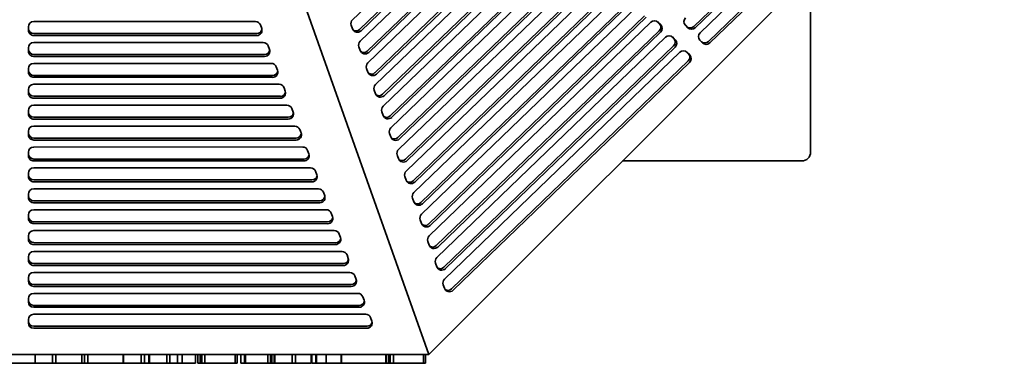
# Model space of a CAD drawing. Header units: millimetres. Extents: x 279 to 1400, y 31 to 1157.
# Tile 5 of 15: x 839 to 1400, y 31 to 227. Entities that reach past the tile are written whole.
import ezdxf

# ---------------------------------------------------------------- set-up
doc = ezdxf.new("R2010")
doc.units = ezdxf.units.MM
doc.header["$LTSCALE"] = 4
doc.layers.add('Krawędzie widoczne(ISO)', color=7, linetype='Continuous', lineweight=35, true_color=0x262659)

msp = doc.modelspace()

# ---------------------------------------------------------------- linework, layer by layer
at = {"layer": 'Krawędzie widoczne(ISO)'}
for p, q in [((1072.17, 36.01), (906.28, 503.74)), ((1400.5, 364.34), (1072.17, 36.01)), ((1354.4, 349.52), (1223.36, 223.22)), ((1355.21, 348.72), (1224.17, 222.41)), ((1226.93, 219.55), (1361.21, 348.98)), ((1366.57, 344.69), (1231.64, 214.63)), ((1367.38, 343.89), (1232.44, 213.83)), ((1028.62, 227.07), (1116.17, 311.45)), ((1120.88, 306.53), (1032.68, 221.52)), ((1121.69, 305.73), (1033.49, 220.72)), ((1033, 214.73), (1124.44, 302.87)), ((1129.15, 297.95), (1037.06, 209.18)), ((1037.37, 202.39), (1132.71, 294.28)), ((1129.96, 297.14), (1037.86, 208.38)), ((1137.42, 289.36), (1041.43, 196.84)), ((1138.23, 288.56), (1042.24, 196.04)), ((1041.75, 190.05), (1140.99, 285.7)), ((1145.7, 280.78), (1045.81, 184.5)), ((1046.13, 177.71), (1149.26, 277.11)), ((1146.5, 279.97), (1046.61, 183.7)), ((1153.97, 272.19), (1050.19, 172.16)), ((1154.77, 271.39), (1050.99, 171.36)), ((1050.5, 165.37), (1157.53, 268.52)), ((1162.24, 263.6), (1054.56, 159.82)), ((1054.88, 153.02), (1165.8, 259.94)), ((1163.04, 262.8), (1055.37, 159.02)), ((1170.51, 255.02), (1058.94, 147.48)), ((1171.31, 254.21), (1059.74, 146.67)), ((1290, 151.51), (1290, 253.84)), ((1059.24, 140.72), (1174.05, 251.38)), ((1178.76, 246.46), (1063.3, 135.17)), ((1063.62, 128.38), (1182.32, 242.79)), ((1179.56, 245.65), (1064.11, 134.37)), ((1187.03, 237.87), (1067.68, 122.83)), ((1187.83, 237.07), (1068.48, 122.03)), ((1067.99, 116.04), (1190.59, 234.2)), ((846.72, 225.99), (973.24, 225.99)), ((1195.3, 229.29), (1072.05, 110.49)), ((1072.37, 103.7), (1198.86, 225.62)), ((1196.11, 228.48), (1072.86, 109.69)), ((1202.83, 225.79), (1203.66, 224.93)), ((1203.09, 225.55), (1204.47, 224.12)), ((843.72, 221.02), (843.72, 223.01)), ((973.99, 219.12), (846.72, 219.13)), ((976.05, 224.05), (976.8, 222.06)), ((1028.6, 221.85), (1027.87, 223.91)), ((1203.57, 220.7), (1076.43, 98.15)), ((1204.38, 219.9), (1077.23, 97.35)), ((1219.94, 222.48), (1218.56, 223.91)), ((973.99, 218.03), (846.72, 218.04)), ((846.72, 214.07), (977.73, 214.06)), ((1076.74, 91.36), (1207.13, 217.03)), ((1211.1, 217.21), (1211.94, 216.34)), ((1211.36, 216.97), (1212.74, 215.54)), ((1228.21, 213.89), (1226.83, 215.32)), ((843.72, 209.1), (843.72, 211.08)), ((980.54, 212.12), (981.29, 210.13)), ((1032.98, 209.51), (1032.25, 211.57)), ((1211.84, 212.11), (1080.8, 85.81)), ((1081.12, 79.01), (1215.41, 208.45)), ((1212.65, 211.31), (1081.61, 85.01)), ((1219.37, 208.62), (1220.21, 207.76)), ((1219.63, 208.38), (1221.01, 206.95)), ((978.48, 207.2), (846.72, 207.2)), ((978.48, 206.11), (846.72, 206.11)), ((1220.12, 203.53), (1085.18, 73.47)), ((1220.92, 202.72), (1085.98, 72.66)), ((843.72, 197.17), (843.72, 199.16)), ((846.72, 202.14), (982.23, 202.13)), ((985.04, 200.19), (985.78, 198.2)), ((1037.35, 197.17), (1036.62, 199.23)), ((982.97, 195.27), (846.72, 195.28)), ((982.97, 194.18), (846.72, 194.19)), ((843.72, 185.24), (843.72, 187.23)), ((846.72, 190.21), (986.72, 190.2)), ((989.53, 188.26), (990.28, 186.28)), ((1041.73, 184.83), (1041, 186.88)), ((987.47, 183.34), (846.72, 183.35)), ((987.47, 182.25), (846.72, 182.26)), ((843.72, 173.31), (843.72, 175.3)), ((846.72, 178.28), (991.21, 178.27)), ((994.02, 176.34), (994.77, 174.35)), ((1046.1, 172.49), (1045.37, 174.54)), ((991.96, 171.41), (846.72, 171.42)), ((991.96, 170.32), (846.72, 170.33)), ((843.72, 161.38), (843.72, 163.37)), ((846.72, 166.35), (995.7, 166.34)), ((998.51, 164.41), (999.26, 162.42)), ((996.45, 159.48), (846.72, 159.49)), ((996.45, 158.39), (846.72, 158.4)), ((1050.48, 160.15), (1049.75, 162.2)), ((846.72, 154.43), (1000.2, 154.42)), ((1003.01, 152.48), (1003.76, 150.49)), ((843.72, 149.46), (843.72, 151.44)), ((1000.95, 147.55), (846.72, 147.56)), ((1000.95, 146.46), (846.72, 146.47)), ((1054.85, 147.81), (1054.13, 149.86)), ((1285, 146.51), (1182.67, 146.51)), ((846.72, 142.5), (1004.69, 142.49)), ((1007.5, 140.55), (1008.25, 138.56)), ((843.72, 137.53), (843.72, 139.51)), ((1005.44, 135.63), (846.72, 135.63)), ((1059.22, 135.5), (1058.49, 137.56)), ((1005.44, 134.53), (846.72, 134.54)), ((846.72, 130.57), (1009.18, 130.56)), ((843.72, 125.6), (843.72, 127.59)), ((1009.93, 123.7), (846.72, 123.71)), ((1011.99, 128.62), (1012.74, 126.63)), ((1063.59, 123.16), (1062.86, 125.22)), ((1009.93, 122.61), (846.72, 122.62)), ((846.72, 118.64), (1013.68, 118.63)), ((843.72, 113.67), (843.72, 115.66)), ((1016.49, 116.69), (1017.23, 114.71)), ((1067.97, 110.82), (1067.24, 112.87)), ((1014.42, 111.77), (846.72, 111.78)), ((1014.42, 110.68), (846.72, 110.69)), ((843.72, 101.74), (843.72, 103.73)), ((846.72, 106.71), (1018.17, 106.7)), ((1020.98, 104.77), (1021.73, 102.78)), ((1018.92, 99.84), (846.72, 99.85)), ((1018.92, 98.75), (846.72, 98.76)), ((1072.35, 98.48), (1071.62, 100.53)), ((843.72, 89.81), (843.72, 91.8)), ((846.72, 94.78), (1022.66, 94.77)), ((1025.47, 92.84), (1026.22, 90.85)), ((1023.41, 87.91), (846.72, 87.92)), ((1023.41, 86.82), (846.72, 86.83)), ((1076.72, 86.14), (1075.99, 88.19)), ((843.72, 77.87), (843.72, 79.86)), ((846.72, 82.84), (1027.15, 82.84)), ((1029.96, 80.91), (1030.71, 78.92)), ((1027.9, 75.98), (846.72, 75.98)), ((1027.9, 74.89), (846.72, 74.89)), ((1081.1, 73.8), (1080.37, 75.85)), ((843.72, 65.95), (843.72, 67.93)), ((846.72, 70.92), (1031.65, 70.92)), ((1034.46, 68.98), (1035.21, 66.99)), ((1032.4, 64.05), (846.72, 64.05)), ((1032.4, 62.96), (846.72, 62.96)), ((846.72, 58.99), (1036.14, 58.99)), ((1038.95, 57.05), (1039.7, 55.06)), ((843.72, 54.02), (843.72, 56.01)), ((1036.89, 52.13), (846.72, 52.13)), ((1036.89, 51.04), (846.72, 51.04)), ((1072.17, 36.01), (607.83, 36.01)), ((847.56, 31.01), (847.56, 36.01)), ((857.5, 31.01), (857.5, 36.01)), ((859.36, 31.01), (859.36, 36.01)), ((874.13, 31.01), (874.13, 36.01)), ((874.2, 31.01), (874.2, 36.01)), ((875.67, 31.01), (875.67, 36.01)), ((877.69, 31.01), (877.69, 36.01)), ((897.69, 31.01), (897.69, 36.01)), ((897.95, 31.01), (897.95, 36.01)), ((908.09, 31.01), (908.09, 36.01)), ((909.92, 31.01), (909.92, 36.01)), ((912.46, 31.01), (912.46, 36.01)), ((912.73, 31.01), (912.73, 36.01)), ((922.69, 31.01), (922.69, 36.01)), ((924.46, 31.01), (924.46, 36.01)), ((928.67, 31.01), (928.67, 36.01)), ((931.45, 31.01), (931.45, 36.01)), ((938.94, 31.01), (938.94, 36.01)), ((940.28, 31.01), (940.28, 36.01)), ((941.71, 31.01), (941.71, 36.01)), ((942.66, 31.01), (942.66, 36.01)), ((944.43, 31.01), (944.43, 36.01)), ((961.71, 31.01), (961.71, 36.01)), ((962.79, 31.01), (962.79, 36.01)), ((964.98, 31.01), (964.98, 36.01)), ((967.04, 31.01), (967.04, 36.01)), ((967.6, 31.01), (967.6, 36.01)), ((980.24, 31.01), (980.24, 36.01)), ((981.84, 31.01), (981.84, 36.01)), ((982.63, 31.01), (982.63, 36.01)), ((984, 31.01), (984, 36.01)), ((984.26, 31.01), (984.26, 36.01)), ((994.13, 31.01), (994.13, 36.01)), ((996.09, 31.01), (996.09, 36.01)), ((1004.95, 31.01), (1004.95, 36.01)), ((1005.37, 31.01), (1005.37, 36.01)), ((1007.73, 31.01), (1007.73, 36.01)), ((1008.12, 31.01), (1008.12, 36.01)), ((1013.51, 31.01), (1013.51, 36.01)), ((1022.17, 31.01), (1022.17, 36.01)), ((1022.3, 31.01), (1022.3, 36.01)), ((1047.56, 31.01), (1047.56, 36.01)), ((1047.76, 31.01), (1047.76, 36.01)), ((1049.2, 31.01), (1049.2, 36.01)), ((1050.14, 31.01), (1050.14, 36.01)), ((1051.91, 31.01), (1051.91, 36.01)), ((1069.2, 31.01), (1069.2, 36.01)), ((1070.28, 31.01), (1070.28, 36.01)), ((847.56, 31.01), (827.99, 31.01)), ((857.5, 31.01), (847.56, 31.01)), ((859.36, 31.01), (857.5, 31.01)), ((861.39, 31.01), (859.36, 31.01)), ((870.18, 31.01), (861.39, 31.01)), ((874.13, 31.01), (870.18, 31.01)), ((874.2, 31.01), (874.13, 31.01)), ((875.67, 31.01), (874.2, 31.01)), ((877.69, 31.01), (875.67, 31.01)), ((893.74, 31.01), (877.69, 31.01)), ((897.69, 31.01), (893.74, 31.01)), ((897.95, 31.01), (897.69, 31.01)), ((908.09, 31.01), (897.95, 31.01)), ((909.92, 31.01), (908.09, 31.01)), ((910.54, 31.01), (909.92, 31.01)), ((912.46, 31.01), (910.54, 31.01)), ((912.73, 31.01), (912.46, 31.01)), ((922.69, 31.01), (912.73, 31.01)), ((924.46, 31.01), (922.69, 31.01)), ((928.67, 31.01), (924.46, 31.01)), ((931.45, 31.01), (928.67, 31.01)), ((938.94, 31.01), (931.45, 31.01)), ((941.71, 31.01), (940.28, 31.01)), ((942.66, 31.01), (941.71, 31.01)), ((944.43, 31.01), (942.66, 31.01)), ((953.25, 31.01), (944.43, 31.01)), ((957.73, 31.01), (953.25, 31.01)), ((959.85, 31.01), (957.73, 31.01)), ((961.71, 31.01), (959.85, 31.01)), ((962.79, 31.01), (961.71, 31.01)), ((965.8, 31.01), (964.98, 31.01)), ((967.04, 31.01), (965.8, 31.01)), ((967.6, 31.01), (967.04, 31.01)), ((980.24, 31.01), (967.6, 31.01)), ((981.84, 31.01), (980.24, 31.01)), ((982.63, 31.01), (981.84, 31.01)), ((984, 31.01), (982.63, 31.01)), ((984.26, 31.01), (984, 31.01)), ((994.13, 31.01), (984.26, 31.01)), ((996.09, 31.01), (994.13, 31.01)), ((998.9, 31.01), (996.09, 31.01)), ((1002.24, 31.01), (998.9, 31.01)), ((1004.95, 31.01), (1002.24, 31.01)), ((1005.93, 31.01), (1005.37, 31.01)), ((1007.73, 31.01), (1005.93, 31.01)), ((1008.12, 31.01), (1007.73, 31.01)), ((1013.51, 31.01), (1008.12, 31.01)), ((1017.82, 31.01), (1013.51, 31.01)), ((1022.17, 31.01), (1017.82, 31.01)), ((1042.53, 31.01), (1022.3, 31.01)), ((1047.56, 31.01), (1042.53, 31.01)), ((1049.2, 31.01), (1047.76, 31.01)), ((1050.14, 31.01), (1049.2, 31.01)), ((1051.91, 31.01), (1050.14, 31.01)), ((1060.73, 31.01), (1051.91, 31.01)), ((1065.21, 31.01), (1060.73, 31.01)), ((1067.33, 31.01), (1065.21, 31.01)), ((1069.2, 31.01), (1067.33, 31.01)), ((1070.28, 31.01), (1069.2, 31.01))]:
    msp.add_line(p, q, dxfattribs=at)
msp.add_arc((1285, 151.51), 5, 270, 0, dxfattribs=at)
for centre, major_axis, ratio, start_param, end_param in [((846.72, 223.01), (-3, 0), 0.994037, 4.712326, 6.283122), ((973.24, 223), (3, 0), 0.994037, 0.358184, 1.570733), ((1030.69, 224.92), (2.12, 2.12), 0.993506, 1.552272, 2.699469), ((1200.93, 223.47), (2.12, 2.12), 0.993506, 6.264661, 7.835457), ((1201.5, 222.85), (2.12, 2.12), 0.993506, 4.693865, 6.264661), ((1220.72, 225.99), (-2.12, -2.12), 0.993506, 4.693865, 6.264661), ((846.72, 222.11), (-3, 0), 0.994037, 0.00672, 1.570733), ((846.72, 221.02), (-3, 0), 0.994037, 6.283122, 7.853919), ((973.99, 221.02), (3, 0), 0.994037, 4.712326, 6.641369), ((973.99, 222.11), (3, 0), 0.994037, 4.712326, 6.099324), ((1031.42, 222.87), (-2.12, -2.12), 0.993506, 5.841061, 7.835457), ((1030.61, 223.67), (-2.12, -2.12), 0.993506, 0.192044, 1.552272), ((1202.31, 222.04), (2.12, 2.12), 0.993506, 4.693865, 6.264661), ((1221.3, 225.36), (-2.12, -2.12), 0.993506, 0.100465, 1.552272), ((1222.1, 224.56), (-2.12, -2.12), 0.993506, 6.264661, 7.835457), ((1228.99, 217.4), (-2.12, -2.12), 0.993506, 4.693865, 6.264661), ((846.72, 211.08), (-3, 0), 0.994037, 4.712326, 6.283122), ((977.73, 211.08), (3, 0), 0.994037, 0.358184, 1.570733), ((1035.07, 212.58), (2.12, 2.12), 0.993506, 1.552272, 2.699469), ((1209.2, 214.89), (2.12, 2.12), 0.993506, 6.264661, 7.835457), ((1209.78, 214.26), (2.12, 2.12), 0.993506, 4.693865, 6.264661), ((1210.58, 213.46), (2.12, 2.12), 0.993506, 4.693865, 6.264661), ((1229.57, 216.78), (-2.12, -2.12), 0.993506, 0.100465, 1.552272), ((1230.37, 215.97), (-2.12, -2.12), 0.993506, 6.264661, 7.835457), ((846.72, 210.19), (-3, 0), 0.994037, 0.00672, 1.570733), ((846.72, 209.1), (-3, 0), 0.994037, 6.283122, 7.853919), ((978.48, 209.09), (3, 0), 0.994037, 4.712326, 6.641369), ((978.48, 210.18), (3, 0), 0.994037, 4.712326, 6.099324), ((1035.79, 210.53), (-2.12, -2.12), 0.993506, 5.841061, 7.835457), ((1034.99, 211.33), (-2.12, -2.12), 0.993506, 0.192044, 1.552272), ((1217.47, 206.3), (2.12, 2.12), 0.993506, 6.264661, 7.835457), ((1039.44, 200.24), (2.12, 2.12), 0.993506, 1.552272, 2.699469), ((1218.05, 205.67), (2.12, 2.12), 0.993506, 4.693865, 6.264661), ((1218.85, 204.87), (2.12, 2.12), 0.993506, 4.693865, 6.264661), ((846.72, 199.16), (-3, 0), 0.994037, 4.712326, 6.283122), ((846.72, 198.26), (-3, 0), 0.994037, 0.00672, 1.570733), ((846.72, 197.17), (-3, 0), 0.994037, 6.283122, 7.853919), ((982.23, 199.15), (3, 0), 0.994037, 0.358184, 1.570733), ((982.98, 197.16), (3, 0), 0.994037, 4.712326, 6.641369), ((982.98, 198.25), (3, 0), 0.994037, 4.712326, 6.099324), ((1040.17, 198.18), (-2.12, -2.12), 0.993506, 5.841061, 7.835457), ((1039.37, 198.99), (-2.12, -2.12), 0.993506, 0.192044, 1.552272), ((846.72, 187.23), (-3, 0), 0.994037, 4.712326, 6.283122), ((846.72, 186.33), (-3, 0), 0.994037, 0.00672, 1.570733), ((986.72, 187.22), (3, 0), 0.994037, 0.358184, 1.570733), ((987.47, 185.23), (3, 0), 0.994037, 4.712326, 6.641369), ((987.47, 186.32), (3, 0), 0.994037, 4.712326, 6.099324), ((1043.82, 187.9), (2.12, 2.12), 0.993506, 1.552272, 2.699469), ((846.72, 185.24), (-3, 0), 0.994037, 6.283122, 7.853919), ((1044.55, 185.84), (-2.12, -2.12), 0.993506, 5.841061, 7.835457), ((1043.74, 186.65), (-2.12, -2.12), 0.993506, 0.192044, 1.552272), ((846.72, 175.3), (-3, 0), 0.994037, 4.712326, 6.283122), ((846.72, 174.4), (-3, 0), 0.994037, 0.00672, 1.570733), ((991.21, 175.29), (3, 0), 0.994037, 0.358184, 1.570733), ((991.96, 173.3), (3, 0), 0.994037, 4.712326, 6.641369), ((1048.19, 175.56), (2.12, 2.12), 0.993506, 1.552272, 2.699469), ((846.72, 173.31), (-3, 0), 0.994037, 6.283122, 7.853919), ((991.96, 174.39), (3, 0), 0.994037, 4.712326, 6.099324), ((1048.92, 173.5), (-2.12, -2.12), 0.993506, 5.841061, 7.835457), ((1048.12, 174.31), (-2.12, -2.12), 0.993506, 0.192044, 1.552272), ((846.72, 163.37), (-3, 0), 0.994037, 4.712326, 6.283122), ((995.7, 163.36), (3, 0), 0.994037, 0.358184, 1.570733), ((1052.57, 163.22), (2.12, 2.12), 0.993506, 1.552272, 2.699469), ((846.72, 162.47), (-3, 0), 0.994037, 0.00672, 1.570733), ((846.72, 161.38), (-3, 0), 0.994037, 6.283122, 7.853919), ((996.45, 161.37), (3, 0), 0.994037, 4.712326, 6.641369), ((996.45, 162.46), (3, 0), 0.994037, 4.712326, 6.099324), ((1053.3, 161.16), (-2.12, -2.12), 0.993506, 5.841061, 7.835457), ((1052.49, 161.97), (-2.12, -2.12), 0.993506, 0.192044, 1.552272), ((846.72, 151.44), (-3, 0), 0.994037, 4.712326, 6.283122), ((1000.2, 151.43), (3, 0), 0.994037, 0.358184, 1.570733), ((1056.94, 150.88), (2.12, 2.12), 0.993506, 1.552272, 2.699469), ((846.72, 150.55), (-3, 0), 0.994037, 0.00672, 1.570733), ((846.72, 149.46), (-3, 0), 0.994037, 6.283122, 7.853919), ((1000.95, 149.45), (3, 0), 0.994037, 4.712326, 6.641369), ((1000.95, 150.54), (3, 0), 0.994037, 4.712326, 6.099324), ((1057.67, 148.82), (-2.12, -2.12), 0.993506, 5.841061, 7.835457), ((1056.87, 149.63), (-2.12, -2.12), 0.993506, 0.192044, 1.552272), ((846.72, 139.51), (-3, 0), 0.994037, 4.712326, 6.283122), ((1004.69, 139.5), (3, 0), 0.994037, 0.358184, 1.570733), ((1061.31, 138.57), (2.12, 2.12), 0.993506, 1.552272, 2.699469), ((846.72, 138.62), (-3, 0), 0.994037, 0.00672, 1.570733), ((846.72, 137.53), (-3, 0), 0.994037, 6.283122, 7.853919), ((1005.44, 137.52), (3, 0), 0.994037, 4.712326, 6.641369), ((1005.44, 138.61), (3, 0), 0.994037, 4.712326, 6.099324), ((1062.04, 136.52), (-2.12, -2.12), 0.993506, 5.841061, 7.835457), ((1061.23, 137.32), (-2.12, -2.12), 0.993506, 0.192044, 1.552272), ((846.72, 127.59), (-3, 0), 0.994037, 4.712326, 6.283122), ((1009.18, 127.58), (3, 0), 0.994037, 0.358184, 1.570733), ((846.72, 126.69), (-3, 0), 0.994037, 0.00672, 1.570733), ((846.72, 125.6), (-3, 0), 0.994037, 6.283122, 7.853919), ((1009.93, 125.59), (3, 0), 0.994037, 4.712326, 6.641369), ((1009.93, 126.68), (3, 0), 0.994037, 4.712326, 6.099324), ((1065.68, 126.23), (2.12, 2.12), 0.993506, 1.552272, 2.699469), ((846.72, 115.66), (-3, 0), 0.994037, 4.712326, 6.283122), ((1013.68, 115.65), (3, 0), 0.994037, 0.358184, 1.570733), ((1066.41, 124.17), (-2.12, -2.12), 0.993506, 5.841061, 7.835457), ((1065.61, 124.98), (-2.12, -2.12), 0.993506, 0.192044, 1.552272), ((846.72, 114.76), (-3, 0), 0.994037, 0.00672, 1.570733), ((846.72, 113.67), (-3, 0), 0.994037, 6.283122, 7.853919), ((1014.42, 113.66), (3, 0), 0.994037, 4.712326, 6.641369), ((1014.42, 114.75), (3, 0), 0.994037, 4.712326, 6.099324), ((1070.06, 113.89), (2.12, 2.12), 0.993506, 1.552272, 2.699469), ((1070.79, 111.83), (-2.12, -2.12), 0.993506, 5.841061, 7.835457), ((1069.98, 112.64), (-2.12, -2.12), 0.993506, 0.192044, 1.552272), ((846.72, 103.73), (-3, 0), 0.994037, 4.712326, 6.283122), ((846.72, 102.83), (-3, 0), 0.994037, 0.00672, 1.570733), ((846.72, 101.74), (-3, 0), 0.994037, 6.283122, 7.853919), ((1018.17, 103.72), (3, 0), 0.994037, 0.358184, 1.570733), ((1018.92, 101.73), (3, 0), 0.994037, 4.712326, 6.641369), ((1018.92, 102.82), (3, 0), 0.994037, 4.712326, 6.099324), ((1074.44, 101.55), (2.12, 2.12), 0.993506, 1.552272, 2.699469), ((1075.16, 99.49), (-2.12, -2.12), 0.993506, 5.841061, 7.835457), ((1074.36, 100.3), (-2.12, -2.12), 0.993506, 0.192044, 1.552272), ((846.72, 91.8), (-3, 0), 0.994037, 4.712326, 6.283122), ((846.72, 90.9), (-3, 0), 0.994037, 0.00672, 1.570733), ((1022.66, 91.79), (3, 0), 0.994037, 0.358184, 1.570733), ((1023.41, 89.8), (3, 0), 0.994037, 4.712326, 6.641369), ((1023.41, 90.89), (3, 0), 0.994037, 4.712326, 6.099324), ((1078.81, 89.21), (2.12, 2.12), 0.993506, 1.552272, 2.699469), ((846.72, 89.81), (-3, 0), 0.994037, 6.283122, 7.853919), ((1079.54, 87.15), (-2.12, -2.12), 0.993506, 5.841061, 7.835457), ((1078.74, 87.96), (-2.12, -2.12), 0.993506, 0.192044, 1.552272), ((846.72, 79.86), (-3, 0), 0.994037, 4.712389, 6.283185), ((846.72, 78.96), (-3, 0), 0.994037, 0, 1.570796), ((1027.15, 79.86), (3, 0), 0.994037, 0.358184, 1.570796), ((1027.9, 77.87), (3, 0), 0.994037, 4.712389, 6.641369), ((1083.19, 76.87), (2.12, 2.12), 0.993506, 1.552272, 2.699469), ((846.72, 77.87), (-3, 0), 0.994037, 0, 1.570796), ((1027.9, 78.96), (3, 0), 0.994037, 4.712389, 6.099324), ((1083.92, 74.81), (-2.12, -2.12), 0.993506, 5.841061, 7.835457), ((1083.11, 75.62), (-2.12, -2.12), 0.993506, 0.192044, 1.552272), ((846.72, 67.93), (-3, 0), 0.994037, 4.712389, 6.283185), ((1031.65, 67.93), (3, 0), 0.994037, 0.358184, 1.570796), ((846.72, 67.04), (-3, 0), 0.994037, 0, 1.570796), ((846.72, 65.95), (-3, 0), 0.994037, 0, 1.570796), ((1032.4, 65.95), (3, 0), 0.994037, 4.712389, 6.641369), ((1032.4, 67.04), (3, 0), 0.994037, 4.712389, 6.099324), ((846.72, 56.01), (-3, 0), 0.994037, 4.712389, 6.283185), ((1036.14, 56.01), (3, 0), 0.994037, 0.358184, 1.570796), ((846.72, 55.11), (-3, 0), 0.994037, 0, 1.570796), ((846.72, 54.02), (-3, 0), 0.994037, 0, 1.570796), ((1036.89, 54.02), (3, 0), 0.994037, 4.712389, 6.641369), ((1036.89, 55.11), (3, 0), 0.994037, 4.712389, 6.099324)]:
    msp.add_ellipse(centre, major_axis=major_axis, ratio=ratio, start_param=start_param, end_param=end_param, dxfattribs=at)

doc.saveas('drawing.dxf')
